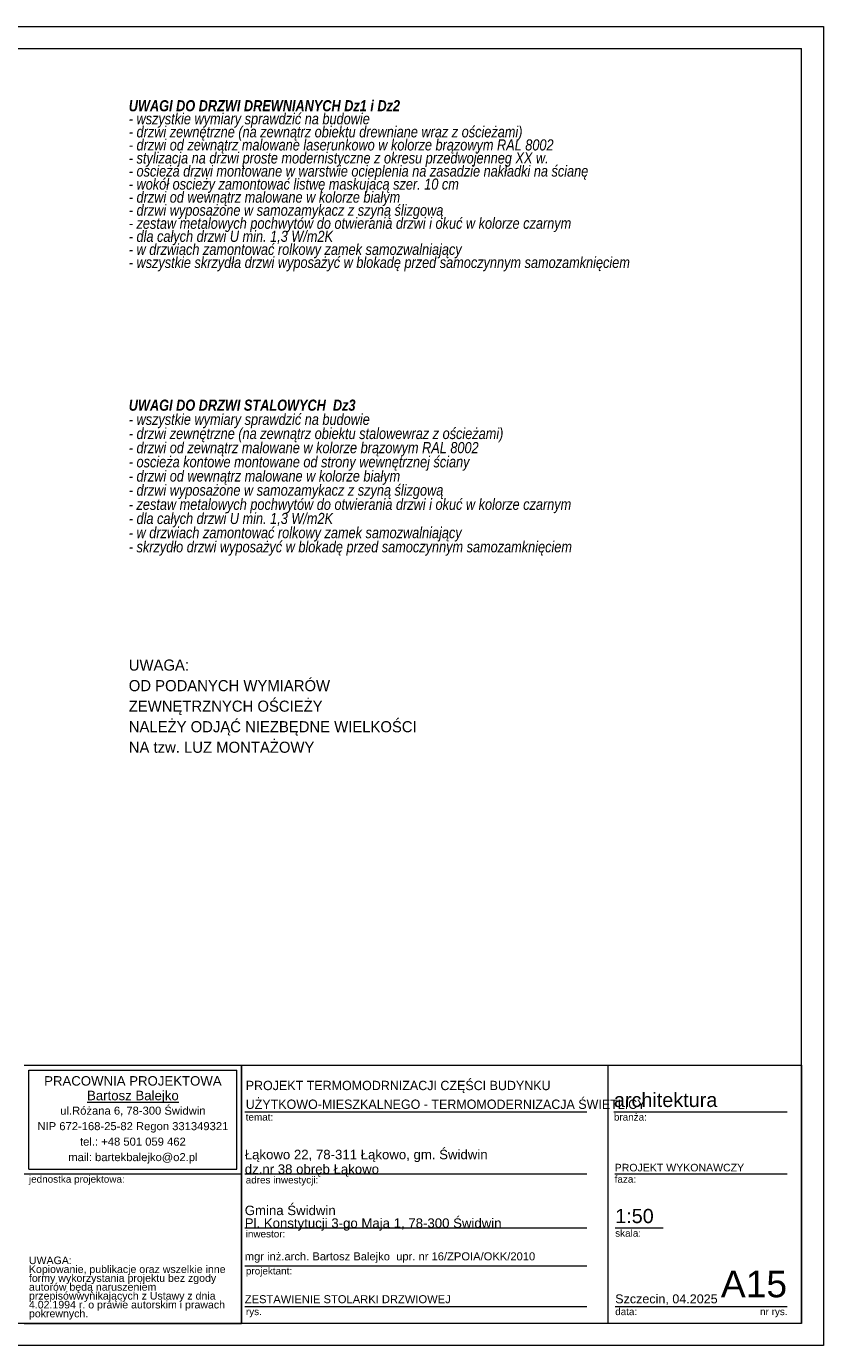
# Model space of a CAD drawing. Extents: x -11111 to 47339, y 5521 to 20371.
# Tile 8 of 9: x 24813 to 33789, y 5521 to 20371. Entities that reach past the tile are written whole.
import ezdxf

# ---------------------------------------------------------------- set-up
doc = ezdxf.new("R2010")
doc.units = 0
doc.header["$MEASUREMENT"] = 0
for name, color, linetype, lineweight in [('Arch opisy_Nr_Pióra__1', 7, 'Continuous', 25), ('Arch opisy_Nr_Pióra__21', 7, 'Continuous', 13), ('Arch opisy_Nr_Pióra__7', 7, 'Continuous', 13), ('ARCH TABELA_Nr_Pióra__1', 7, 'Continuous', 25), ('ARCH TABELA_Nr_Pióra__21', 7, 'Continuous', 13), ('ARCH TABELA_Nr_Pióra__7', 7, 'Continuous', 13)]:
    doc.layers.add(name, color=color, linetype=linetype, lineweight=lineweight)
doc.styles.add('GENERATED_STYLE_10', font='txt')
doc.styles.add('GENERATED_STYLE_4', font='arial.ttf')
doc.styles.add('GENERATED_STYLE_5', font='arial.ttf')
doc.styles.add('GENERATED_STYLE_6', font='arial.ttf')
doc.styles.add('GENERATED_STYLE_9', font='txt')

msp = doc.modelspace()

# ---------------------------------------------------------------- linework, layer by layer
at = {"layer": 'Arch opisy_Nr_Pióra__21', "linetype": 'Continuous'}
for p, q in [((14389.1, 20120.6), (33539.1, 20120.6)), ((33539.1, 5770.6), (33539.1, 20120.6)), ((33539.1, 5770.6), (14389.1, 5770.6))]:
    msp.add_line(p, q, dxfattribs=at)
at = {"layer": 'ARCH TABELA_Nr_Pióra__21', "linetype": 'Continuous'}
for p, q in [((12889.1, 20370.6), (33789.1, 20370.6)), ((33789.1, 20370.6), (33789.1, 5520.6)), ((24789.1, 8676.2), (33539.1, 8676.2)), ((24789.1, 8676.2), (27235.9, 8676.2)), ((24842.3, 8623), (27182.7, 8623)), ((24842.3, 7506), (24842.3, 8623)), ((27182.7, 7506), (27182.7, 8623)), ((27235.9, 8676.2), (27235.9, 5770.6)), ((27235.9, 7452.8), (27235.9, 8676.2)), ((31358.2, 8676.2), (31358.2, 5770.6)), ((33539.1, 8676.2), (33539.1, 5770.6)), ((27235.9, 5770.6), (27235.9, 8476.2)), ((27272, 8151.6), (31121.9, 8151.6)), ((31427.9, 8151.6), (33377.6, 8151.6)), ((24789.1, 7452.8), (27235.9, 7452.8)), ((24842.3, 7506), (27182.7, 7506)), ((27272, 7452.8), (31121.9, 7452.8)), ((31436.6, 7452.8), (33377.6, 7452.8)), ((27272, 6845), (31121.9, 6845)), ((31442.5, 6845), (31982.3, 6845)), ((27272, 6419.6), (31121.9, 6419.6)), ((27272, 5961.8), (31121.9, 5961.8)), ((31442.5, 5961.8), (32583.4, 5961.8)), ((32559.3, 5961.8), (33377.6, 5961.8)), ((24789.1, 5770.6), (27235.9, 5770.6)), ((33539.1, 5770.6), (27235.9, 5770.6)), ((33789.1, 5520.6), (12889.1, 5520.6))]:
    msp.add_line(p, q, dxfattribs=at)

# ---------------------------------------------------------------- texts
at = {"layer": 'Arch opisy_Nr_Pióra__1', "linetype": 'Continuous', "insert": (25966.1, 13243.6), "char_height": 125, "width": 5700, "attachment_point": 1, "line_spacing_factor": 1.109729, "style": 'GENERATED_STYLE_9'}
msp.add_mtext('{UWAGA:\\POD PODANYCH WYMIARÓW \\PZEWNĘTRZNYCH OŚCIEŻY\\PNALEŻY ODJĄĆ NIEZBĘDNE WIELKOŚCI\\PNA tzw. LUZ MONTAŻOWY}', dxfattribs=at)
at = {"layer": 'Arch opisy_Nr_Pióra__7', "linetype": 'Continuous', "char_height": 125, "width": 6001.259, "attachment_point": 1, "style": 'GENERATED_STYLE_9'}
for s, insert, line_spacing_factor in [('\\A1;{\\fArial Narrow Europa Środkowa|b1|i1|c0|p34;UWAGI DO DRZWI DREWNIANYCH Dz1 i Dz2\\P\\fArial Narrow Europa Środkowa|b0|i1|c0|p34;- wszystkie wymiary sprawdzić na budowie\\P- drzwi zewnętrzne (na zewnątrz obiektu drewniane wraz z ościeżami) \\P- drzwi od zewnątrz malowane laserunkowo w kolorze brązowym RAL 8002\\P- stylizacja na drzwi proste modernistyczne z okresu przedwojenneg XX w.\\P- oscieża drzwi montowane w warstwie ocieplenia na zasadzie nakładki na ścianę\\P- wokół oscieży zamontować listwę maskujacą szer. 10 cm\\P- drzwi od wewnątrz malowane w kolorze białym\\P- drzwi wyposażone w samozamykacz z szyną ślizgową \\P- zestaw metalowych pochwytów do otwierania drzwi i okuć w kolorze czarnym\\P- dla całych drzwi U min. 1,3 W/m2K\\P- w drzwiach zamontować rolkowy zamek samozwalniający\\P- wszystkie skrzydła drzwi wyposażyć w blokadę przed samoczynnym samozamknięciem}', (25966.1, 19540.2), 0.705468), ('\\A1;{\\fArial Narrow Europa Środkowa|b1|i1|c0|p34;UWAGI DO DRZWI STALOWYCH  Dz3\\P\\fArial Narrow Europa Środkowa|b0|i1|c0|p34;- wszystkie wymiary sprawdzić na budowie\\P- drzwi zewnętrzne (na zewnątrz obiektu stalowewraz z ościeżami) \\P- drzwi od zewnątrz malowane w kolorze brązowym RAL 8002\\P- oscieża kontowe montowane od strony wewnętrznej ściany\\P- drzwi od wewnątrz malowane w kolorze białym\\P- drzwi wyposażone w samozamykacz z szyną ślizgową \\P- zestaw metalowych pochwytów do otwierania drzwi i okuć w kolorze czarnym\\P- dla całych drzwi U min. 1,3 W/m2K\\P- w drzwiach zamontować rolkowy zamek samozwalniający\\P- skrzydło drzwi wyposażyć w blokadę przed samoczynnym samozamknięciem}', (25966.1, 16169.4), 0.765128)]:
    msp.add_mtext(s, dxfattribs=dict(at, insert=insert, line_spacing_factor=line_spacing_factor))
at = {"layer": 'ARCH TABELA_Nr_Pióra__1', "linetype": 'Continuous'}
for s, insert, char_height, attachment_point, line_spacing_factor, style in [('{\\pt11271.8;PROJEKT TERMOMODRNIZACJI CZĘŚCI BUDYNKU \\P\\pt11271.8;UŻYTKOWO-MIESZKALNEGO - TERMOMODERNIZACJA ŚWIETLICY}', (27282.7, 8183.7), 105, 7, 1.207243, 'GENERATED_STYLE_10'), ('{Łąkowo 22, 78-311 Łąkowo, gm. Świdwin\\Pdz.nr 38 obręb Łąkowo}', (27272, 7422.2), 106.383, 7, 0.92536, 'GENERATED_STYLE_4'), ('{Gmina Świdwin\\PPl. Konstytucji 3-go Maja 1, 78-300 Świdwin}', (27272, 6814.4), 106.383, 7, 0.807442, 'GENERATED_STYLE_4'), ('{\\PZESTAWIENIE STOLARKI DRZWIOWEJ}', (27272, 6244.7), 90, 1, 1.043016, 'GENERATED_STYLE_5')]:
    msp.add_mtext(s, dxfattribs=dict(at, insert=insert, char_height=char_height, attachment_point=attachment_point, line_spacing_factor=line_spacing_factor, style=style))
at = {"layer": 'ARCH TABELA_Nr_Pióra__1', "linetype": 'Continuous', "insert": (31436.6, 7567), "char_height": 85, "attachment_point": 1, "style": 'GENERATED_STYLE_4'}
msp.add_mtext('{PROJEKT WYKONAWCZY}', dxfattribs=at)
at = {"layer": 'ARCH TABELA_Nr_Pióra__7', "linetype": 'Continuous', "insert": (26012.5, 8553.8), "char_height": 106.383, "attachment_point": 2, "line_spacing_factor": 0.926719, "style": 'GENERATED_STYLE_6'}
msp.add_mtext('{PRACOWNIA PROJEKTOWA\\P\\LBartosz Balejko}', dxfattribs=at)
at = {"layer": 'ARCH TABELA_Nr_Pióra__7', "linetype": 'Continuous', "style": 'GENERATED_STYLE_4'}
for s, insert, char_height, attachment_point in [('{architektura}', (31427.9, 8365.9), 159.58, 1), ('{temat:}', (27282.7, 8133.4), 79.79, 1), ('{branża:}', (31427.9, 8133.4), 79.79, 1), ('{jednostka projektowa:}', (24842.3, 7434.6), 79.79, 1), ('{adres inwestycji:}', (27282.7, 7426), 79.79, 1), ('{faza:}', (31436.6, 7434.6), 79.79, 1), ('{1:50}', (31442.5, 7059.3), 159.58, 1), ('{skala:}', (31442.5, 6826.8), 79.79, 1), ('{inwestor:}', (27282.7, 6818.2), 79.79, 1), ('{mgr inż.arch. Bartosz Balejko  upr. nr 16/ZPOIA/OKK/2010}', (27272, 6570.5), 90, 1), ('{projektant:}', (27284.9, 6401.3), 79.79, 1), ('{A15}', (33377.6, 6364.7), 300, 3), ('{Szczecin, 04.2025}', (31442.5, 6097.5), 101.064, 1), ('{data:}', (31442.5, 5943.6), 79.79, 1), ('{rys.}', (27284.9, 5943.6), 79.79, 1), ('{nr rys.}', (33073.6, 5943.6), 79.79, 1)]:
    msp.add_mtext(s, dxfattribs=dict(at, insert=insert, char_height=char_height, attachment_point=attachment_point))
for s, insert, char_height, width, attachment_point, line_spacing_factor in [('{ul.Różana 6, 78-300 Świdwin\\PNIP 672-168-25-82 Regon 331349321\\Ptel.: +48 501 059 462\\Pmail: bartekbalejko@o2.pl}', (26012.5, 8210.6), 90.426, 2340.426, 2, 1.156383), ('{UWAGA:\\PKopiowanie, publikacje oraz wszelkie inne formy wykorzystania projektu bez zgody autorów będą naruszeniem przepisówwynikających z Ustawy z dnia 4.02.1994 r. o prawie autorskim i prawach pokrewnych.}', (24842.3, 6523.2), 85.1064, 2241.704, 1, 0.703415)]:
    msp.add_mtext(s, dxfattribs=dict(at, insert=insert, char_height=char_height, width=width, attachment_point=attachment_point, line_spacing_factor=line_spacing_factor))

doc.saveas('drawing.dxf')
